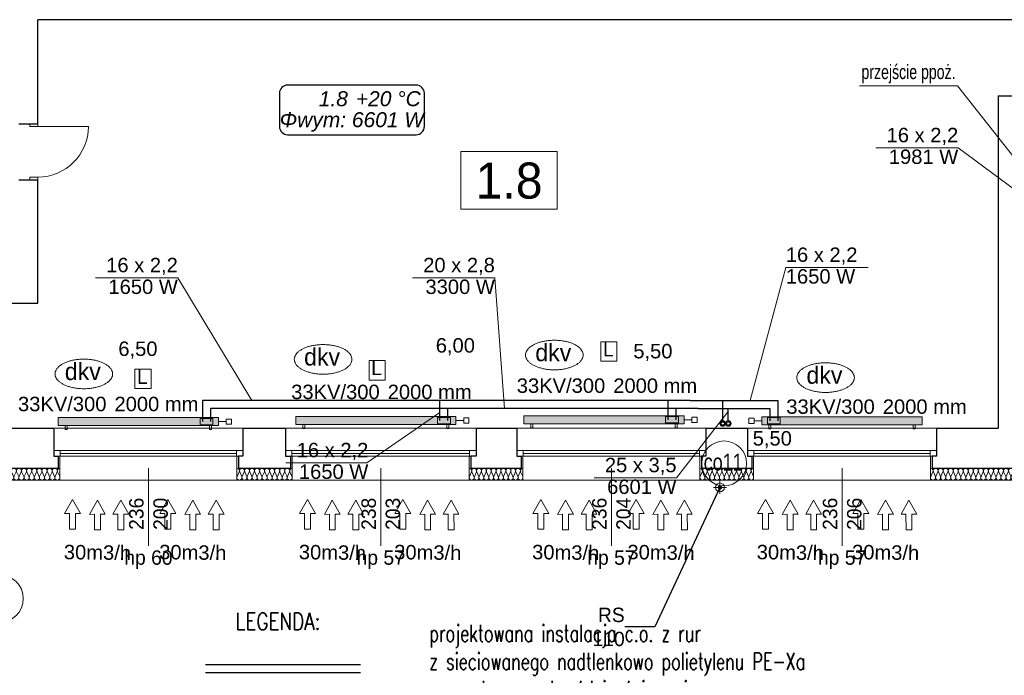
# Model space of a CAD drawing. Header units: millimetres. Extents: x -17429 to 155243, y -2908 to 188569.
# Tile 65 of 113: x -6713 to 5579, y 88880 to 97066. Entities that reach past the tile are written whole.
import ezdxf
from ezdxf.lldxf.tags import DXFTag

# ---------------------------------------------------------------- set-up
doc = ezdxf.new("R2010")
doc.units = ezdxf.units.MM
doc.header["$MEASUREMENT"] = 0
doc.linetypes.add('PHANTOM', pattern=[2.5, 1.25, -0.25, 0.25, -0.25, 0.25, -0.25])
doc.layers.get('0').update_dxf_attribs({"lineweight": 5})
for name, color, linetype in [('#op-co', 3, 'Continuous'), ('#opisy', 7, 'Continuous'), ('#podkład', 252, 'Continuous'), ('Arch ocieplenie', 252, 'Continuous'), ('Arch opisy', 252, 'Continuous'), ('IS_Armatura_podłączeniowa_grz._dolnozas.', 255, 'SOLID'), ('IS_Armatura_Therm', 7, 'SOLID'), ('IS_Grafika', 7, 'SOLID'), ('IS_Grzejniki_Plan_rzut', 7, 'SOLID'), ('IS_Opisy_działek_Therm', 7, 'SOLID'), ('IS_Powrót', 5, 'DASH'), ('IS_Text_Armatury_Therm', 7, 'Continuous'), ('IS_Text_Konstrukcji', 7, 'Continuous'), ('IS_Text_Odbiornikow_Therm', 7, 'Continuous'), ('IS_Zasilanie', 1, 'SOLID')]:
    doc.layers.add(name, color=color, linetype=linetype)
for name, color, linetype, lineweight in [('#piony', 7, 'Continuous', 5), ('Arch opisy_Nr_Pióra__1', 252, 'Continuous', 25), ('Arch opisy_Nr_Pióra__21', 252, 'Continuous', 13), ('INWENT ODWODNIENIE_Nr_Pióra__21', 252, 'Continuous', 13), ('INWENT OPISY_Nr_Pióra__21', 252, 'Continuous', 13), ('INWENT. DRZWI_Nr_Pióra__21', 7, 'Continuous', 13), ('INWENT. OKNA_Nr_Pióra__5', 7, 'Continuous', 13), ('INWENT.ŚCIANY_Nr_Pióra__1', 252, 'Continuous', 25), ('INWENT.ŚCIANY_Nr_Pióra__21', 7, 'Continuous', 13)]:
    doc.layers.add(name, color=color, linetype=linetype, lineweight=lineweight)
doc.layers.add('arch izolacje_Nr_Pióra__3', color=7, linetype='Continuous', lineweight=13, true_color=0xff6600)
doc.layers.add('Arch ocieplenie_Nr_Pióra__22', color=7, linetype='Continuous', lineweight=9, true_color=0x7f7f7f)
doc.styles.add('ARIAL', font='arial.ttf', dxfattribs={"width": 0.75})
doc.styles.add('GENERATED_STYLE_2', font='txt')
doc.styles.add('GENERATED_STYLE_3', font='txt')
doc.styles.add('GENERATED_STYLE_4', font='txt')
doc.styles.add('MtXpl_Arial', font='txt', dxfattribs={"height": 0.2})
doc.styles.add('ROMANS', font='romans', dxfattribs={"width": 0.8})
doc.styles.get("Standard").update_dxf_attribs({"font": 'arial.ttf', "bigfont": 'BIGFONT.SHX'})
tags = doc.linetypes.add('DASH', pattern=[15, 10, -5]).pattern_tags.tags
tags[6:7] = [DXFTag(74, 4), DXFTag(75, 0), DXFTag(340, '0'), DXFTag(46, 0.0), DXFTag(50, 0.0), DXFTag(44, 0.0), DXFTag(45, 0.0)]
tags[4:5] = [DXFTag(74, 4), DXFTag(75, 0), DXFTag(340, '0'), DXFTag(46, 0.0), DXFTag(50, 0.0), DXFTag(44, 0.0), DXFTag(45, 0.0)]
tags = doc.linetypes.add('SOLID', pattern=[10, 10, 0]).pattern_tags.tags
tags[6:7] = [DXFTag(74, 4), DXFTag(75, 0), DXFTag(340, '0'), DXFTag(46, 0.0), DXFTag(50, 0.0), DXFTag(44, 0.0), DXFTag(45, 0.0)]
tags[4:5] = [DXFTag(74, 4), DXFTag(75, 0), DXFTag(340, '0'), DXFTag(46, 0.0), DXFTag(50, 0.0), DXFTag(44, 0.0), DXFTag(45, 0.0)]
doc.dimstyles.new('GENERATED_STYLE__6', dxfattribs={"dimtxt": 0.18, "dimasz": 109.44, "dimexe": 0.18, "dimexo": 0.0625, "dimgap": 0.09, "dimtad": 0, "dimtih": 1, "dimtoh": 1, "dimdec": 4, "dimzin": 0, "dimdsep": 46, "dimcen": 0.09, "dimadec": 0, "dimazin": 0, "dimtfac": 1, "dimtdec": 4, "dimtmove": 0, "dimatfit": 3, "dimldrblk": 'ARROWHEAD_11', "dimfxl": 1, "dimtolj": 1, "dimtzin": 0, "dimarcsym": 0})

# ---------------------------------------------------------------- blocks, each defined once
blk = doc.blocks.new('Izolacja cieplna 14_99', base_point=(6039, 91466))
at = {"layer": 'Arch ocieplenie_Nr_Pióra__22', "linetype": 'Continuous'}
for p, q in [((4688, 91421), (4662, 91361)), ((4719, 91361), (4693, 91421)), ((4751, 91421), (4724, 91361)), ((4782, 91361), (4756, 91421)), ((4813, 91421), (4787, 91361)), ((4845, 91361), (4819, 91421)), ((4876, 91421), (4850, 91361)), ((4907, 91361), (4881, 91421)), ((4939, 91421), (4913, 91361)), ((4970, 91361), (4944, 91421)), ((5001, 91421), (4975, 91361)), ((5033, 91361), (5007, 91421)), ((5064, 91421), (5038, 91361)), ((5096, 91361), (5069, 91421)), ((5127, 91421), (5101, 91361)), ((5158, 91361), (5132, 91421)), ((5190, 91421), (5164, 91361)), ((5221, 91361), (5195, 91421)), ((5252, 91421), (5226, 91361)), ((5284, 91361), (5258, 91421)), ((5315, 91421), (5289, 91361)), ((5346, 91361), (5320, 91421)), ((5378, 91421), (5352, 91361)), ((5409, 91361), (5383, 91421)), ((5441, 91421), (5414, 91361)), ((5472, 91361), (5446, 91421)), ((5503, 91421), (5477, 91361)), ((5535, 91361), (5509, 91421)), ((5566, 91421), (5540, 91361)), ((5597, 91361), (5571, 91421)), ((5629, 91421), (5603, 91361)), ((5660, 91361), (5634, 91421)), ((5691, 91421), (5665, 91361)), ((5723, 91361), (5697, 91421)), ((5754, 91421), (5728, 91361)), ((5786, 91361), (5759, 91421)), ((5817, 91421), (5791, 91361)), ((5848, 91361), (5822, 91421)), ((5880, 91421), (5854, 91361)), ((5911, 91361), (5885, 91421)), ((5942, 91421), (5916, 91361)), ((5974, 91361), (5948, 91421)), ((6005, 91421), (5979, 91361)), ((6036, 91361), (6010, 91421))]:
    blk.add_line(p, q, dxfattribs=at)
for centre, start_param, end_param in [((4659, 91434), 1.158004, 3.141593), ((4722, 91434), 1.158004, 5.125183), ((4785, 91434), 1.158004, 5.125183), ((4847, 91434), 1.158004, 5.125183), ((4910, 91434), 1.158004, 5.125183), ((4973, 91434), 1.158004, 5.125183), ((5035, 91434), 1.158004, 5.125183), ((5098, 91434), 1.158004, 5.125183), ((5161, 91434), 1.158004, 5.125183), ((5224, 91434), 1.158004, 5.125183), ((5286, 91434), 1.158004, 5.125183), ((5349, 91434), 1.158004, 5.125183), ((5412, 91434), 1.158004, 5.125183), ((5475, 91434), 1.158004, 5.125183), ((5537, 91434), 1.158004, 5.125183), ((5600, 91434), 1.158004, 5.125183), ((5663, 91434), 1.158004, 5.125183), ((5725, 91434), 1.158004, 5.125183), ((5788, 91434), 1.158004, 5.125183), ((5851, 91434), 1.158004, 5.125183), ((5914, 91434), 1.158004, 5.125183), ((5976, 91434), 1.158004, 5.125183), ((6039, 91434), 3.141593, 5.125182), ((4690, 91348), 4.299595, 8.266775), ((4753, 91348), 4.299595, 8.266775), ((4816, 91348), 4.299595, 8.266775), ((4879, 91348), 4.299595, 8.266775), ((4941, 91348), 4.299595, 8.266775), ((5004, 91348), 4.299595, 8.266775), ((5067, 91348), 4.299595, 8.266775), ((5130, 91348), 4.299595, 8.266775), ((5192, 91348), 4.299595, 8.266775), ((5255, 91348), 4.299595, 8.266775), ((5318, 91348), 4.299595, 8.266775), ((5380, 91348), 4.299595, 8.266775), ((5443, 91348), 4.299595, 8.266775), ((5506, 91348), 4.299595, 8.266775), ((5569, 91348), 4.299595, 8.266775), ((5631, 91348), 4.299595, 8.266775), ((5694, 91348), 4.299595, 8.266775), ((5757, 91348), 4.299595, 8.266775), ((5820, 91348), 4.299595, 8.266775), ((5882, 91348), 4.299595, 8.266775), ((5945, 91348), 4.299595, 8.266775), ((6008, 91348), 4.299595, 8.266775)]:
    blk.add_ellipse(centre, major_axis=(0, -31.9), ratio=0.983133, start_param=start_param, end_param=end_param, dxfattribs=at)
blk = doc.blocks.new('Izolacja cieplna 14_108', base_point=(2449, 91466))
at = {"layer": 'Arch ocieplenie_Nr_Pióra__22', "linetype": 'Continuous'}
for p, q in [((1807, 91421), (1782, 91361)), ((1837, 91361), (1812, 91421)), ((1868, 91421), (1843, 91361)), ((1898, 91361), (1873, 91421)), ((1929, 91421), (1903, 91361)), ((1959, 91361), (1934, 91421)), ((1990, 91421), (1964, 91361)), ((2020, 91361), (1995, 91421)), ((2051, 91421), (2025, 91361)), ((2081, 91361), (2056, 91421)), ((2112, 91421), (2086, 91361)), ((2142, 91361), (2117, 91421)), ((2172, 91421), (2147, 91361)), ((2203, 91361), (2178, 91421)), ((2233, 91421), (2208, 91361)), ((2264, 91361), (2238, 91421)), ((2294, 91421), (2269, 91361)), ((2325, 91361), (2299, 91421)), ((2355, 91421), (2330, 91361)), ((2386, 91361), (2360, 91421)), ((2416, 91421), (2391, 91361)), ((2447, 91361), (2421, 91421))]:
    blk.add_line(p, q, dxfattribs=at)
for centre, start_param, end_param in [((1779, 91434), 1.158004, 3.141593), ((1840, 91434), 1.158004, 5.125183), ((1901, 91434), 1.158004, 5.125183), ((1962, 91434), 1.158004, 5.125183), ((2023, 91434), 1.158004, 5.125183), ((2084, 91434), 1.158004, 5.125183), ((2145, 91434), 1.158004, 5.125183), ((2205, 91434), 1.158004, 5.125183), ((2266, 91434), 1.158004, 5.125183), ((2327, 91434), 1.158004, 5.125183), ((2388, 91434), 1.158004, 5.125183), ((2449, 91434), 3.141593, 5.125182), ((1810, 91348), 4.299595, 8.266775), ((1870, 91348), 4.299595, 8.266775), ((1931, 91348), 4.299595, 8.266775), ((1992, 91348), 4.299595, 8.266775), ((2053, 91348), 4.299595, 8.266775), ((2114, 91348), 4.299595, 8.266775), ((2175, 91348), 4.299595, 8.266775), ((2236, 91348), 4.299595, 8.266775), ((2297, 91348), 4.299595, 8.266775), ((2358, 91348), 4.299595, 8.266775), ((2419, 91348), 4.299595, 8.266775)]:
    blk.add_ellipse(centre, major_axis=(0, -31.9), ratio=0.954637, start_param=start_param, end_param=end_param, dxfattribs=at)
blk = doc.blocks.new('Izolacja cieplna 14_109', base_point=(-431, 91466))
at = {"layer": 'Arch ocieplenie_Nr_Pióra__22', "linetype": 'Continuous'}
for p, q in [((-1073, 91421), (-1098, 91361)), ((-1043, 91361), (-1068, 91421)), ((-1012, 91421), (-1037, 91361)), ((-982, 91361), (-1007, 91421)), ((-951, 91421), (-977, 91361)), ((-921, 91361), (-946, 91421)), ((-890, 91421), (-916, 91361)), ((-860, 91361), (-885, 91421)), ((-829, 91421), (-855, 91361)), ((-799, 91361), (-824, 91421)), ((-768, 91421), (-794, 91361)), ((-738, 91361), (-763, 91421)), ((-708, 91421), (-733, 91361)), ((-677, 91361), (-702, 91421)), ((-647, 91421), (-672, 91361)), ((-616, 91361), (-642, 91421)), ((-586, 91421), (-611, 91361)), ((-555, 91361), (-581, 91421)), ((-525, 91421), (-550, 91361)), ((-494, 91361), (-520, 91421)), ((-464, 91421), (-489, 91361)), ((-433, 91361), (-459, 91421))]:
    blk.add_line(p, q, dxfattribs=at)
for centre, start_param, end_param in [((-1101, 91434), 1.158004, 3.141593), ((-1040, 91434), 1.158004, 5.125183), ((-979, 91434), 1.158004, 5.125183), ((-918, 91434), 1.158004, 5.125183), ((-857, 91434), 1.158004, 5.125183), ((-796, 91434), 1.158004, 5.125183), ((-735, 91434), 1.158004, 5.125183), ((-675, 91434), 1.158004, 5.125183), ((-614, 91434), 1.158004, 5.125183), ((-553, 91434), 1.158004, 5.125183), ((-492, 91434), 1.158004, 5.125183), ((-431, 91434), 3.141593, 5.125182), ((-1070, 91348), 4.299595, 8.266775), ((-1010, 91348), 4.299595, 8.266775), ((-949, 91348), 4.299595, 8.266775), ((-888, 91348), 4.299595, 8.266775), ((-827, 91348), 4.299595, 8.266775), ((-766, 91348), 4.299595, 8.266775), ((-705, 91348), 4.299595, 8.266775), ((-644, 91348), 4.299595, 8.266775), ((-583, 91348), 4.299595, 8.266775), ((-522, 91348), 4.299595, 8.266775), ((-461, 91348), 4.299595, 8.266775)]:
    blk.add_ellipse(centre, major_axis=(0, -31.9), ratio=0.954637, start_param=start_param, end_param=end_param, dxfattribs=at)
blk = doc.blocks.new('Izolacja cieplna 14_110', base_point=(-3311, 91466))
at = {"layer": 'Arch ocieplenie_Nr_Pióra__22', "linetype": 'Continuous'}
for p, q in [((-3972, 91421), (-3998, 91361)), ((-3941, 91361), (-3967, 91421)), ((-3909, 91421), (-3936, 91361)), ((-3878, 91361), (-3904, 91421)), ((-3847, 91421), (-3873, 91361)), ((-3815, 91361), (-3841, 91421)), ((-3784, 91421), (-3810, 91361)), ((-3753, 91361), (-3779, 91421)), ((-3721, 91421), (-3747, 91361)), ((-3690, 91361), (-3716, 91421)), ((-3659, 91421), (-3685, 91361)), ((-3627, 91361), (-3653, 91421)), ((-3596, 91421), (-3622, 91361)), ((-3564, 91361), (-3591, 91421)), ((-3533, 91421), (-3559, 91361)), ((-3502, 91361), (-3528, 91421)), ((-3470, 91421), (-3496, 91361)), ((-3439, 91361), (-3465, 91421)), ((-3408, 91421), (-3434, 91361)), ((-3376, 91361), (-3402, 91421)), ((-3345, 91421), (-3371, 91361)), ((-3314, 91361), (-3340, 91421))]:
    blk.add_line(p, q, dxfattribs=at)
for centre, start_param, end_param in [((-4001, 91434), 1.158004, 3.141593), ((-3938, 91434), 1.158004, 5.125183), ((-3875, 91434), 1.158004, 5.125183), ((-3813, 91434), 1.158004, 5.125183), ((-3750, 91434), 1.158004, 5.125183), ((-3687, 91434), 1.158004, 5.125183), ((-3625, 91434), 1.158004, 5.125183), ((-3562, 91434), 1.158004, 5.125183), ((-3499, 91434), 1.158004, 5.125183), ((-3436, 91434), 1.158004, 5.125183), ((-3374, 91434), 1.158004, 5.125183), ((-3311, 91434), 3.141593, 5.125182), ((-3970, 91348), 4.299595, 8.266775), ((-3907, 91348), 4.299595, 8.266775), ((-3844, 91348), 4.299595, 8.266775), ((-3781, 91348), 4.299595, 8.266775), ((-3719, 91348), 4.299595, 8.266775), ((-3656, 91348), 4.299595, 8.266775), ((-3593, 91348), 4.299595, 8.266775), ((-3530, 91348), 4.299595, 8.266775), ((-3468, 91348), 4.299595, 8.266775), ((-3405, 91348), 4.299595, 8.266775), ((-3342, 91348), 4.299595, 8.266775)]:
    blk.add_ellipse(centre, major_axis=(0, -31.9), ratio=0.983133, start_param=start_param, end_param=end_param, dxfattribs=at)
blk = doc.blocks.new('Izolacja cieplna 14_111', base_point=(-6211, 91466))
at = {"layer": 'Arch ocieplenie_Nr_Pióra__22', "linetype": 'Continuous'}
for p, q in [((-8232, 91421), (-8258, 91361)), ((-8200, 91361), (-8226, 91421)), ((-8168, 91421), (-8194, 91361)), ((-8135, 91361), (-8162, 91421)), ((-8103, 91421), (-8130, 91361)), ((-8071, 91361), (-8098, 91421)), ((-8039, 91421), (-8066, 91361)), ((-8007, 91361), (-8034, 91421)), ((-7975, 91421), (-8002, 91361)), ((-7943, 91361), (-7970, 91421)), ((-7911, 91421), (-7938, 91361)), ((-7879, 91361), (-7906, 91421)), ((-7847, 91421), (-7874, 91361)), ((-7815, 91361), (-7842, 91421)), ((-7783, 91421), (-7810, 91361)), ((-7751, 91361), (-7778, 91421)), ((-7719, 91421), (-7746, 91361)), ((-7687, 91361), (-7714, 91421)), ((-7655, 91421), (-7682, 91361)), ((-7623, 91361), (-7650, 91421)), ((-7591, 91421), (-7618, 91361)), ((-7559, 91361), (-7586, 91421)), ((-7527, 91421), (-7554, 91361)), ((-7495, 91361), (-7522, 91421)), ((-7463, 91421), (-7489, 91361)), ((-7431, 91361), (-7457, 91421)), ((-7399, 91421), (-7425, 91361)), ((-7367, 91361), (-7393, 91421)), ((-7335, 91421), (-7361, 91361)), ((-7303, 91361), (-7329, 91421)), ((-7271, 91421), (-7297, 91361)), ((-7239, 91361), (-7265, 91421)), ((-7207, 91421), (-7233, 91361)), ((-7175, 91361), (-7201, 91421)), ((-7143, 91421), (-7169, 91361)), ((-7110, 91361), (-7137, 91421)), ((-7078, 91421), (-7105, 91361)), ((-7046, 91361), (-7073, 91421)), ((-7014, 91421), (-7041, 91361)), ((-6982, 91361), (-7009, 91421)), ((-6950, 91421), (-6977, 91361)), ((-6918, 91361), (-6945, 91421)), ((-6886, 91421), (-6913, 91361)), ((-6854, 91361), (-6881, 91421)), ((-6822, 91421), (-6849, 91361)), ((-6790, 91361), (-6817, 91421)), ((-6758, 91421), (-6785, 91361)), ((-6726, 91361), (-6753, 91421)), ((-6694, 91421), (-6721, 91361)), ((-6662, 91361), (-6689, 91421)), ((-6630, 91421), (-6657, 91361)), ((-6598, 91361), (-6625, 91421)), ((-6566, 91421), (-6593, 91361)), ((-6534, 91361), (-6561, 91421)), ((-6502, 91421), (-6529, 91361)), ((-6470, 91361), (-6497, 91421)), ((-6438, 91421), (-6464, 91361)), ((-6406, 91361), (-6432, 91421)), ((-6374, 91421), (-6400, 91361)), ((-6342, 91361), (-6368, 91421)), ((-6310, 91421), (-6336, 91361)), ((-6278, 91361), (-6304, 91421)), ((-6246, 91421), (-6272, 91361)), ((-6214, 91361), (-6240, 91421))]:
    blk.add_line(p, q, dxfattribs=at)
for centre, start_param, end_param in [((-8261, 91434), 2.7288, 4.712389), ((-8197, 91434), 2.7288, 6.695979), ((-8133, 91434), 2.7288, 6.695979), ((-8069, 91434), 2.7288, 6.695979), ((-8005, 91434), 2.7288, 6.695979), ((-7941, 91434), 2.7288, 6.695979), ((-7877, 91434), 2.7288, 6.695979), ((-7812, 91434), 2.7288, 6.695979), ((-7748, 91434), 2.7288, 6.695979), ((-7684, 91434), 2.7288, 6.695979), ((-7620, 91434), 2.7288, 6.695979), ((-7556, 91434), 2.7288, 6.695979), ((-7492, 91434), 2.7288, 6.695979), ((-7428, 91434), 2.7288, 6.695979), ((-7364, 91434), 2.7288, 6.695979), ((-7300, 91434), 2.7288, 6.695979), ((-7236, 91434), 2.7288, 6.695979), ((-7172, 91434), 2.7288, 6.695979), ((-7108, 91434), 2.7288, 6.695979), ((-7044, 91434), 2.7288, 6.695979), ((-6980, 91434), 2.7288, 6.695979), ((-6916, 91434), 2.7288, 6.695979), ((-6852, 91434), 2.7288, 6.695979), ((-6787, 91434), 2.7288, 6.695979), ((-6723, 91434), 2.7288, 6.695979), ((-6659, 91434), 2.7288, 6.695979), ((-6595, 91434), 2.7288, 6.695979), ((-6531, 91434), 2.7288, 6.695979), ((-6467, 91434), 2.7288, 6.695979), ((-6403, 91434), 2.7288, 6.695979), ((-6339, 91434), 2.7288, 6.695979), ((-6275, 91434), 2.7288, 6.695979), ((-6211, 91434), 4.712389, 6.695979), ((-8229, 91348), 5.870392, 9.837571), ((-8165, 91348), 5.870392, 9.837571), ((-8101, 91348), 5.870392, 9.837571), ((-8037, 91348), 5.870392, 9.837571), ((-7973, 91348), 5.870392, 9.837571), ((-7909, 91348), 5.870392, 9.837571), ((-7845, 91348), 5.870392, 9.837571), ((-7780, 91348), 5.870392, 9.837571), ((-7716, 91348), 5.870392, 9.837571), ((-7652, 91348), 5.870392, 9.837571), ((-7588, 91348), 5.870392, 9.837571), ((-7524, 91348), 5.870392, 9.837571), ((-7460, 91348), 5.870392, 9.837571), ((-7396, 91348), 5.870392, 9.837571), ((-7332, 91348), 5.870392, 9.837571), ((-7268, 91348), 5.870392, 9.837571), ((-7204, 91348), 5.870392, 9.837571), ((-7140, 91348), 5.870392, 9.837571), ((-7076, 91348), 5.870392, 9.837571), ((-7012, 91348), 5.870392, 9.837571), ((-6948, 91348), 5.870392, 9.837571), ((-6884, 91348), 5.870392, 9.837571), ((-6820, 91348), 5.870392, 9.837571), ((-6755, 91348), 5.870392, 9.837571), ((-6691, 91348), 5.870392, 9.837571), ((-6627, 91348), 5.870392, 9.837571), ((-6563, 91348), 5.870392, 9.837571), ((-6499, 91348), 5.870392, 9.837571), ((-6435, 91348), 5.870392, 9.837571), ((-6371, 91348), 5.870392, 9.837571), ((-6307, 91348), 5.870392, 9.837571), ((-6243, 91348), 5.870392, 9.837571)]:
    blk.add_ellipse(centre, major_axis=(-32, 0), ratio=0.995956, start_param=start_param, end_param=end_param, dxfattribs=at)
blk = doc.blocks.new('Linia_104', base_point=(-6969, 91316))
at = {"layer": 'Arch opisy_Nr_Pióra__21', "linetype": 'Continuous'}
blk.add_line((-6969, 91316), (-6969, 90137), dxfattribs=at)
blk.add_circle((-6969, 89837), 300, dxfattribs=at)
blk = doc.blocks.new('ARROWHEAD_11')
at = {"color": 0, "linetype": 'Continuous', "lineweight": 0}
blk.add_line((0, 0), (-1, 0), dxfattribs=at)
at = {"color": 0, "linetype": 'Continuous', "lineweight": 0, "const_width": 0.25, "flags": 128}
blk.add_lwpolyline([(-0.125, 0, 1), (0.125, 0, 1)], format="xyb", close=True, dxfattribs=at)
blk = doc.blocks.new('E210168')
at = {"color": 7, "lineweight": 13}
for p, q in [((19.4, 19.8), (19.4, 13.6)), ((19.4, 19.8), (37, 9.9)), ((19.4, 0), (37, 9.9)), ((19.4, 6.2), (19.4, 0))]:
    blk.add_line(p, q, dxfattribs=at)
blk.add_lwpolyline([(19.4, 13.6), (0, 13.6), (0, 6.2), (19.4, 6.2)], dxfattribs=at)
blk = doc.blocks.new('parter')
at = {"layer": 'arch izolacje_Nr_Pióra__3', "color": 252, "linetype": 'Continuous'}
for p, q in [((-6211, 91616), (-6211, 91316)), ((-4001, 91316), (-4001, 91616)), ((-3311, 91616), (-3311, 91316)), ((-1101, 91316), (-1101, 91616)), ((-431, 91616), (-431, 91316)), ((1779, 91316), (1779, 91616)), ((2449, 91616), (2449, 91316)), ((4659, 91316), (4659, 91616)), ((32134, 91316), (-11061, 91316)), ((-6211, 91316), (-8261, 91316)), ((-3311, 91316), (-4001, 91316)), ((-431, 91316), (-1101, 91316)), ((2449, 91316), (1779, 91316)), ((6039, 91316), (4659, 91316))]:
    blk.add_line(p, q, dxfattribs=at)
at = {"layer": 'Arch opisy_Nr_Pióra__21', "color": 252, "linetype": 'Continuous'}
for p, q in [((-4, 95419), (-1204, 95419)), ((-1204, 95419), (-1204, 94699)), ((-4, 94699), (-4, 95419)), ((-1204, 94699), (-4, 94699))]:
    blk.add_line(p, q, dxfattribs=at)
at = {"layer": 'INWENT ODWODNIENIE_Nr_Pióra__21', "color": 252, "linetype": 'Continuous'}
for p, q in [((1949, 91226), (2109, 91226)), ((2029, 91146), (2029, 91306))]:
    blk.add_line(p, q, dxfattribs=at)
blk.add_circle((2029, 91226), 55, dxfattribs=at)
at = {"layer": 'INWENT OPISY_Nr_Pióra__21', "color": 252, "linetype": 'Continuous'}
for p, q in [((-5106, 91466), (-5106, 90496)), ((-2206, 91466), (-2206, 90496)), ((674, 91466), (674, 90496)), ((3554, 91466), (3554, 90496))]:
    blk.add_line(p, q, dxfattribs=at)
at = {"layer": 'INWENT. DRZWI_Nr_Pióra__21', "color": 252, "linetype": 'Continuous'}
for p, q in [((-6586, 95731), (-6586, 95766)), ((-6486, 95731), (-6486, 95766)), ((-6486, 95731), (-6586, 95731)), ((-6486, 95731), (-5856, 95731)), ((-6486, 95101), (-6586, 95101)), ((-6586, 95101), (-6586, 95066)), ((-6486, 95101), (-6486, 95066))]:
    blk.add_line(p, q, dxfattribs=at)
blk.add_arc((-6486, 95731), 630, 270, 0, dxfattribs=at)
at = {"layer": 'INWENT. OKNA_Nr_Pióra__5', "color": 252, "linetype": 'Continuous'}
for p, q in [((-3926, 91686), (-6286, 91686)), ((-6286, 91616), (-6286, 91686)), ((-6286, 91616), (-3926, 91616)), ((-6206, 91616), (-6206, 91686)), ((-6206, 91651), (-4006, 91651)), ((-4006, 91616), (-4006, 91686)), ((-3926, 91616), (-3926, 91686)), ((-1016, 91686), (-3396, 91686)), ((-3396, 91616), (-3396, 91686)), ((-3396, 91616), (-1016, 91616)), ((-3316, 91616), (-3316, 91686)), ((-3316, 91651), (-1096, 91651)), ((-1096, 91616), (-1096, 91686)), ((-1016, 91616), (-1016, 91686)), ((1854, 91686), (-506, 91686)), ((-506, 91616), (-506, 91686)), ((-506, 91616), (1854, 91616)), ((-426, 91616), (-426, 91686)), ((-426, 91651), (1774, 91651)), ((1774, 91616), (1774, 91686)), ((1854, 91616), (1854, 91686)), ((4734, 91686), (2374, 91686)), ((2374, 91616), (2374, 91686)), ((2374, 91616), (4734, 91616)), ((2454, 91616), (2454, 91686)), ((2454, 91651), (4654, 91651)), ((4654, 91616), (4654, 91686)), ((4734, 91616), (4734, 91686))]:
    blk.add_line(p, q, dxfattribs=at)
at = {"layer": 'INWENT.ŚCIANY_Nr_Pióra__1', "color": 252, "linetype": 'Continuous'}
for p, q in [((5754, 97066), (-6486, 97066)), ((-6486, 95766), (-6486, 97066)), ((5504, 96116), (5504, 91966)), ((5504, 96116), (5754, 96116)), ((-6726, 95766), (-6486, 95766)), ((-6726, 95066), (-6486, 95066)), ((-6486, 93526), (-6486, 95066)), ((-10411, 93526), (-6486, 93526)), ((-8186, 91966), (-6286, 91966)), ((-6286, 91966), (-6286, 91616)), ((-3926, 91966), (-3396, 91966)), ((-3926, 91966), (-3926, 91616)), ((-3396, 91966), (-3396, 91616)), ((-1016, 91966), (-506, 91966)), ((-1016, 91966), (-1016, 91616)), ((-506, 91966), (-506, 91616)), ((1854, 91966), (2374, 91966)), ((1854, 91966), (1854, 91616)), ((2374, 91966), (2374, 91616)), ((4734, 91966), (5504, 91966)), ((4734, 91966), (4734, 91616)), ((-6286, 91616), (-6231, 91616)), ((-6231, 91616), (-6231, 91466)), ((-3926, 91616), (-3981, 91616)), ((-3981, 91616), (-3981, 91466)), ((-3396, 91616), (-3331, 91616)), ((-3331, 91616), (-3331, 91466)), ((-1016, 91616), (-1081, 91616)), ((-1081, 91616), (-1081, 91466)), ((-506, 91616), (-451, 91616)), ((-451, 91616), (-451, 91466)), ((1854, 91616), (1799, 91616)), ((1799, 91616), (1799, 91466)), ((2374, 91616), (2429, 91616)), ((2429, 91616), (2429, 91466)), ((4734, 91616), (4679, 91616)), ((4679, 91616), (4679, 91466)), ((-8241, 91466), (-6231, 91466)), ((-3981, 91466), (-3331, 91466)), ((-1081, 91466), (-451, 91466)), ((1799, 91466), (2429, 91466)), ((4679, 91466), (6019, 91466))]:
    blk.add_line(p, q, dxfattribs=at)
at = {"layer": 'INWENT.ŚCIANY_Nr_Pióra__21', "color": 252, "linetype": 'Continuous'}
for p, q in [((-6286, 91966), (-3926, 91966)), ((-3396, 91966), (-1016, 91966)), ((-506, 91966), (1854, 91966)), ((2374, 91966), (4734, 91966))]:
    blk.add_line(p, q, dxfattribs=at)
at = {"layer": 'Arch ocieplenie', "color": 252, "linetype": 'Continuous', "lineweight": 9}
for name, p in [('Izolacja cieplna 14_111', (-6211, 91466)), ('Izolacja cieplna 14_110', (-3311, 91466)), ('Izolacja cieplna 14_109', (-431, 91466)), ('Izolacja cieplna 14_108', (2449, 91466)), ('Izolacja cieplna 14_99', (6039, 91466))]:
    blk.add_blockref(name, p, dxfattribs=at)
at = {"layer": 'Arch opisy', "color": 252, "linetype": 'Continuous'}
blk.add_blockref('Linia_104', (-6969, 91316), dxfattribs=at)
at = {"layer": 'Arch opisy_Nr_Pióra__1', "color": 252, "linetype": 'Continuous', "insert": (-604, 94826), "char_height": 450, "attachment_point": 8, "style": 'GENERATED_STYLE_3'}
blk.add_mtext('{1.8}', dxfattribs=at)
at = {"layer": 'INWENT OPISY_Nr_Pióra__21', "color": 252, "linetype": 'Continuous', "char_height": 180, "width": 1346.33, "attachment_point": 2, "rotation": 90, "style": 'GENERATED_STYLE_2'}
for s, insert, line_spacing_factor in [('{236\\P200}', (-5347, 90896), 1.007146), ('{238\\P203}', (-2447, 90896), 1.007146), ('{236\\P204}', (433, 90896), 1.007146), ('{236\\P206}', (3313, 90896), 1.007581)]:
    blk.add_mtext(s, dxfattribs=dict(at, insert=insert, line_spacing_factor=line_spacing_factor))
at = {"layer": 'INWENT OPISY_Nr_Pióra__21', "color": 252, "linetype": 'Continuous', "char_height": 180, "attachment_point": 2, "style": 'GENERATED_STYLE_2'}
for s, insert in [('{hp 60}', (-5106, 90440)), ('{hp 57}', (-2206, 90440)), ('{hp 57}', (674, 90440)), ('{hp 57}', (3554, 90440))]:
    blk.add_mtext(s, dxfattribs=dict(at, insert=insert))
at = {"layer": 'INWENT OPISY_Nr_Pióra__21', "color": 252, "linetype": 'Continuous', "insert": (840, 89483), "char_height": 180, "width": 692.89, "attachment_point": 6, "style": 'GENERATED_STYLE_4'}
blk.add_mtext('{RS 110}', dxfattribs=at)
at = {"layer": 'INWENT OPISY_Nr_Pióra__21', "color": 252, "linetype": 'Continuous', "annotation_type": 0, "has_hookline": 1, "hookline_direction": 1, "text_width": 394}
blk.add_leader([(2029, 91226), (1215, 89483), (840, 89483)], dimstyle='GENERATED_STYLE__6', dxfattribs=at)

msp = doc.modelspace()

# ---------------------------------------------------------------- linework, layer by layer
at = {"layer": '#piony', "color": 7}
msp.add_circle((2081, 91526), 280, dxfattribs=at)
at = {"layer": 'IS_Armatura_podłączeniowa_grz._dolnozas.', "color": 7, "lineweight": 0, "ltscale": 10}
for p, q in [((-4302, 92088), (-4462, 92088)), ((-4462, 92088), (-4462, 92008)), ((-4302, 92008), (-4302, 92088)), ((-1337, 92100), (-1497, 92100)), ((-1497, 92100), (-1497, 92020)), ((-1337, 92020), (-1337, 92100)), ((1511, 92111), (1351, 92111)), ((1351, 92111), (1351, 92031)), ((1511, 92031), (1511, 92111)), ((2782, 92098), (2622, 92098)), ((2622, 92098), (2622, 92018)), ((2782, 92018), (2782, 92098)), ((-4462, 92008), (-4302, 92008)), ((-1497, 92020), (-1337, 92020)), ((1351, 92031), (1511, 92031)), ((2622, 92018), (2782, 92018))]:
    msp.add_line(p, q, dxfattribs=at)
at = {"layer": 'IS_Armatura_Therm', "color": 7, "lineweight": 0, "ltscale": 10}
for p, q in [((-4070, 92080), (-4135, 92080)), ((-4135, 92080), (-4135, 92015)), ((-4070, 92015), (-4070, 92080)), ((-1105, 92093), (-1170, 92093)), ((-1170, 92093), (-1170, 92028)), ((-1105, 92028), (-1105, 92093)), ((1581, 92071), (1679, 92071)), ((1744, 92103), (1679, 92103)), ((1679, 92103), (1679, 92038)), ((1744, 92038), (1744, 92103)), ((2455, 92090), (2390, 92090)), ((2390, 92090), (2390, 92025)), ((2455, 92025), (2455, 92090)), ((-4232, 92048), (-4135, 92048)), ((-4135, 92015), (-4070, 92015)), ((-1267, 92060), (-1170, 92060)), ((-1170, 92028), (-1105, 92028)), ((1679, 92038), (1744, 92038)), ((2390, 92025), (2455, 92025)), ((2552, 92058), (2455, 92058))]:
    msp.add_line(p, q, dxfattribs=at)
at = {"layer": 'IS_Grafika', "color": 7, "lineweight": 5, "ltscale": 10}
for p, q in [((742, 93045), (542, 93045)), ((542, 93045), (542, 92801)), ((742, 92801), (742, 93045)), ((-2150, 92812), (-2350, 92812)), ((-2350, 92812), (-2350, 92567)), ((-2150, 92567), (-2150, 92812)), ((-5074, 92703), (-5274, 92703)), ((-5274, 92703), (-5274, 92459)), ((-5074, 92459), (-5074, 92703)), ((542, 92801), (742, 92801)), ((-2350, 92567), (-2150, 92567)), ((-5274, 92459), (-5074, 92459))]:
    msp.add_line(p, q, dxfattribs=at)
for points, knots in [([(-38, 93063), (-56, 93063), (-91, 93062), (-141, 93056), (-189, 93047), (-233, 93035), (-273, 93019), (-309, 93001), (-340, 92981), (-365, 92958), (-383, 92933), (-395, 92906), (-398, 92888), (-398, 92879)], [0, 0, 0, 0, 53.206774, 104.286131, 152.960622, 198.951577, 242.000697, 281.900205, 318.538128, 351.968842, 382.520946, 410.942343, 438.528187, 438.528187, 438.528187, 438.528187]), ([(322, 92879), (322, 92888), (319, 92906), (307, 92933), (288, 92958), (263, 92981), (233, 93001), (197, 93019), (157, 93035), (113, 93047), (65, 93056), (14, 93062), (-20, 93063), (-38, 93063)], [0, 0, 0, 0, 27.585844, 56.00724, 86.559344, 119.990058, 156.627982, 196.52749, 239.576609, 285.567565, 334.242055, 385.321413, 438.528187, 438.528187, 438.528187, 438.528187]), ([(-2925, 93009), (-2943, 93009), (-2978, 93008), (-3028, 93002), (-3076, 92993), (-3120, 92981), (-3161, 92965), (-3196, 92947), (-3227, 92927), (-3252, 92904), (-3270, 92879), (-3282, 92853), (-3285, 92834), (-3285, 92825)], [0, 0, 0, 0, 53.206774, 104.286131, 152.960622, 198.951577, 242.000697, 281.900205, 318.538128, 351.968842, 382.520946, 410.942343, 438.528187, 438.528187, 438.528187, 438.528187]), ([(-2565, 92825), (-2565, 92834), (-2568, 92853), (-2580, 92879), (-2599, 92904), (-2624, 92927), (-2654, 92947), (-2690, 92965), (-2730, 92981), (-2774, 92993), (-2822, 93002), (-2873, 93008), (-2907, 93009), (-2925, 93009)], [0, 0, 0, 0, 27.585844, 56.00724, 86.559344, 119.990058, 156.627982, 196.52749, 239.576609, 285.567565, 334.242055, 385.321413, 438.528187, 438.528187, 438.528187, 438.528187]), ([(-5912, 92828), (-5930, 92828), (-5965, 92826), (-6016, 92821), (-6063, 92811), (-6108, 92799), (-6148, 92783), (-6183, 92765), (-6214, 92745), (-6239, 92722), (-6258, 92697), (-6270, 92671), (-6272, 92652), (-6272, 92643)], [0, 0, 0, 0, 53.206774, 104.286131, 152.960622, 198.951577, 242.000697, 281.900205, 318.538128, 351.968842, 382.520946, 410.942343, 438.528187, 438.528187, 438.528187, 438.528187]), ([(-5553, 92643), (-5553, 92652), (-5555, 92671), (-5567, 92697), (-5586, 92722), (-5611, 92745), (-5642, 92765), (-5677, 92783), (-5717, 92799), (-5762, 92811), (-5809, 92821), (-5860, 92826), (-5895, 92828), (-5912, 92828)], [0, 0, 0, 0, 27.585844, 56.00724, 86.559344, 119.990058, 156.627982, 196.52749, 239.576609, 285.567565, 334.242055, 385.321413, 438.528187, 438.528187, 438.528187, 438.528187]), ([(-3285, 92825), (-3285, 92815), (-3282, 92797), (-3270, 92770), (-3252, 92745), (-3227, 92723), (-3196, 92702), (-3161, 92684), (-3120, 92669), (-3076, 92656), (-3028, 92647), (-2978, 92641), (-2943, 92640), (-2925, 92640)], [0, 0, 0, 0, 27.585844, 56.00724, 86.559344, 119.990058, 156.627982, 196.52749, 239.576609, 285.567565, 334.242055, 385.321413, 438.528187, 438.528187, 438.528187, 438.528187]), ([(-2925, 92640), (-2907, 92640), (-2873, 92641), (-2822, 92647), (-2774, 92656), (-2730, 92669), (-2690, 92684), (-2654, 92702), (-2624, 92723), (-2599, 92745), (-2580, 92770), (-2568, 92797), (-2565, 92815), (-2565, 92825)], [0, 0, 0, 0, 53.206774, 104.286131, 152.960622, 198.951577, 242.000697, 281.900205, 318.538128, 351.968842, 382.520946, 410.942343, 438.528187, 438.528187, 438.528187, 438.528187]), ([(-398, 92879), (-398, 92869), (-395, 92851), (-383, 92824), (-365, 92799), (-340, 92777), (-309, 92756), (-273, 92738), (-233, 92723), (-189, 92710), (-141, 92701), (-91, 92695), (-56, 92694), (-38, 92694)], [0, 0, 0, 0, 27.585844, 56.00724, 86.559344, 119.990058, 156.627982, 196.52749, 239.576609, 285.567565, 334.242055, 385.321413, 438.528187, 438.528187, 438.528187, 438.528187]), ([(-38, 92694), (-20, 92694), (14, 92695), (65, 92701), (113, 92710), (157, 92723), (197, 92738), (233, 92756), (263, 92777), (288, 92799), (307, 92824), (319, 92851), (322, 92869), (322, 92879)], [0, 0, 0, 0, 53.206774, 104.286131, 152.960622, 198.951577, 242.000697, 281.900205, 318.538128, 351.968842, 382.520946, 410.942343, 438.528187, 438.528187, 438.528187, 438.528187]), ([(3347, 92782), (3330, 92782), (3295, 92780), (3244, 92775), (3196, 92765), (3152, 92753), (3112, 92737), (3076, 92719), (3046, 92699), (3021, 92676), (3002, 92651), (2990, 92625), (2988, 92606), (2988, 92597)], [0, 0, 0, 0, 53.206774, 104.286131, 152.960622, 198.951577, 242.000697, 281.900205, 318.538128, 351.968842, 382.520946, 410.942343, 438.528187, 438.528187, 438.528187, 438.528187]), ([(3707, 92597), (3707, 92606), (3704, 92625), (3692, 92651), (3674, 92676), (3649, 92699), (3618, 92719), (3583, 92737), (3542, 92753), (3498, 92765), (3451, 92775), (3400, 92780), (3365, 92782), (3347, 92782)], [0, 0, 0, 0, 27.585844, 56.00724, 86.559344, 119.990058, 156.627982, 196.52749, 239.576609, 285.567565, 334.242055, 385.321413, 438.528187, 438.528187, 438.528187, 438.528187]), ([(-6272, 92643), (-6272, 92634), (-6270, 92615), (-6258, 92588), (-6239, 92563), (-6214, 92541), (-6183, 92520), (-6148, 92502), (-6108, 92487), (-6063, 92474), (-6016, 92465), (-5965, 92459), (-5930, 92458), (-5912, 92458)], [0, 0, 0, 0, 27.585844, 56.00724, 86.559344, 119.990058, 156.627982, 196.52749, 239.576609, 285.567565, 334.242055, 385.321413, 438.528187, 438.528187, 438.528187, 438.528187]), ([(-5912, 92458), (-5895, 92458), (-5860, 92459), (-5809, 92465), (-5762, 92474), (-5717, 92487), (-5677, 92502), (-5642, 92520), (-5611, 92541), (-5586, 92563), (-5567, 92588), (-5555, 92615), (-5553, 92634), (-5553, 92643)], [0, 0, 0, 0, 53.206774, 104.286131, 152.960622, 198.951577, 242.000697, 281.900205, 318.538128, 351.968842, 382.520946, 410.942343, 438.528187, 438.528187, 438.528187, 438.528187]), ([(2988, 92597), (2988, 92588), (2990, 92569), (3002, 92542), (3021, 92517), (3046, 92495), (3076, 92474), (3112, 92456), (3152, 92441), (3196, 92428), (3244, 92419), (3295, 92413), (3330, 92412), (3347, 92412)], [0, 0, 0, 0, 27.585844, 56.00724, 86.559344, 119.990058, 156.627982, 196.52749, 239.576609, 285.567565, 334.242055, 385.321413, 438.528187, 438.528187, 438.528187, 438.528187]), ([(3347, 92412), (3365, 92412), (3400, 92413), (3451, 92419), (3498, 92428), (3542, 92441), (3583, 92456), (3618, 92474), (3649, 92495), (3674, 92517), (3692, 92542), (3704, 92569), (3707, 92588), (3707, 92597)], [0, 0, 0, 0, 53.206774, 104.286131, 152.960622, 198.951577, 242.000697, 281.900205, 318.538128, 351.968842, 382.520946, 410.942343, 438.528187, 438.528187, 438.528187, 438.528187])]:
    msp.add_open_spline(points, degree=3, knots=knots, dxfattribs=at)
at = {"layer": 'IS_Grzejniki_Plan_rzut', "color": 252, "lineweight": 0, "ltscale": 10}
for p, q in [((-4232, 92098), (-6232, 92098)), ((-6232, 92098), (-6232, 91998)), ((-4232, 91998), (-4232, 92098)), ((-1267, 92110), (-3267, 92110)), ((-3267, 92110), (-3267, 92010)), ((-1267, 92010), (-1267, 92110)), ((1581, 92121), (-419, 92121)), ((-419, 92121), (-419, 92021)), ((1581, 92021), (1581, 92121)), ((4552, 92108), (2552, 92108)), ((2552, 92108), (2552, 92008)), ((4552, 92008), (4552, 92108)), ((-6232, 91998), (-4232, 91998)), ((-6145, 91998), (-6145, 91948)), ((-6145, 91948), (-6120, 91948)), ((-6120, 91948), (-6120, 91998)), ((-4345, 91948), (-4345, 91998)), ((-4320, 91948), (-4345, 91948)), ((-4320, 91998), (-4320, 91948)), ((-3267, 92010), (-1267, 92010)), ((-3180, 92010), (-3180, 91960)), ((-3180, 91960), (-3155, 91960)), ((-3155, 91960), (-3155, 92010)), ((-1380, 91960), (-1380, 92010)), ((-1355, 91960), (-1380, 91960)), ((-1355, 92010), (-1355, 91960)), ((-419, 92021), (1581, 92021)), ((-331, 92021), (-331, 91971)), ((-331, 91971), (-306, 91971)), ((-306, 91971), (-306, 92021)), ((1469, 91971), (1469, 92021)), ((1494, 91971), (1469, 91971)), ((1494, 92021), (1494, 91971)), ((2552, 92008), (4552, 92008)), ((2640, 92008), (2640, 91958)), ((2640, 91958), (2665, 91958)), ((2665, 91958), (2665, 92008)), ((4440, 91958), (4440, 92008)), ((4465, 91958), (4440, 91958)), ((4465, 92008), (4465, 91958))]:
    msp.add_line(p, q, dxfattribs=at)
at = {"layer": 'IS_Grzejniki_Plan_rzut', "color": 252, "linetype": 'Continuous', "lineweight": 0, "ltscale": 10, "extrusion": (0, 0, -1)}
for points in [[(4232, 91998), (6232, 92098), (6232, 91998)], [(6232, 92098), (4232, 91998), (4232, 92098)], [(1267, 92010), (3267, 92110), (3267, 92010)], [(3267, 92110), (1267, 92010), (1267, 92110)], [(-1581, 92021), (419, 92121), (419, 92021)], [(419, 92121), (-1581, 92021), (-1581, 92121)], [(-4552, 92008), (-2552, 92108), (-2552, 92008)], [(-2552, 92108), (-4552, 92008), (-4552, 92108)]]:
    msp.add_solid(points, dxfattribs=at)
at = {"layer": 'IS_Opisy_działek_Therm', "color": 1, "lineweight": 5, "ltscale": 10}
for p, q in [((5001, 96239), (3771, 96239)), ((5762, 95271), (4994, 96239))]:
    msp.add_line(p, q, dxfattribs=at)
at = {"layer": 'IS_Opisy_działek_Therm', "color": 7, "lineweight": 5, "ltscale": 10}
for p, q in [((5004, 95466), (3974, 95466)), ((5940, 94769), (5004, 95466)), ((2408, 92312), (2851, 93972)), ((2851, 93972), (3881, 93972)), ((-4739, 93843), (-5769, 93843)), ((-3816, 92312), (-4739, 93843)), ((-781, 93843), (-1811, 93843)), ((-661, 92212), (-781, 93843)), ((-1467, 92162), (-2380, 91533)), ((2133, 92172), (1487, 91346)), ((-2380, 91533), (-3391, 91533)), ((1487, 91346), (457, 91346))]:
    msp.add_line(p, q, dxfattribs=at)
at = {"layer": 'IS_Powrót', "color": 5, "lineweight": 30, "ltscale": 20}
for p, q in [((-1367, 92212), (-4332, 92212)), ((-4332, 92212), (-4332, 92048)), ((-1367, 92060), (-1367, 92212)), ((1482, 92212), (-1367, 92212)), ((1481, 92071), (1482, 92212)), ((1757, 92212), (1482, 92212)), ((1757, 92212), (2652, 92212)), ((2133, 92058), (2133, 92212)), ((2652, 92212), (2652, 92058)), ((-2457, 88910), (-4395, 88910))]:
    msp.add_line(p, q, dxfattribs=at)
at = {"layer": 'IS_Powrót', "color": 5, "lineweight": 0, "ltscale": 20}
msp.add_circle((2134, 92024), 34.1, dxfattribs=at)
at = {"layer": 'IS_Powrót', "color": 5, "lineweight": 30, "ltscale": 20}
msp.add_circle((2134, 92024), 22.1, dxfattribs=at)
at = {"layer": 'IS_Text_Konstrukcji', "color": 18, "linetype": 'SOLID', "ltscale": 10, "true_color": 0x000000}
for p, q in [((-1764, 96250), (-3368, 96250)), ((-3471, 96147), (-3471, 95733)), ((-1661, 95733), (-1661, 96147)), ((-3368, 95630), (-1764, 95630))]:
    msp.add_line(p, q, dxfattribs=at)
for centre, start, end in [((-3368, 96147), 90, 180), ((-1764, 96147), 360, 90), ((-3368, 95733), 180, 270), ((-1764, 95733), 270, 0)]:
    msp.add_arc(centre, 103, start, end, dxfattribs=at)
at = {"layer": 'IS_Zasilanie', "color": 1, "lineweight": 30, "ltscale": 10}
for p, q in [((-1467, 92312), (-4432, 92312)), ((-4432, 92312), (-4432, 92048)), ((-1467, 92060), (-1467, 92312)), ((1381, 92312), (-1467, 92312)), ((1657, 92312), (1381, 92312)), ((1381, 92071), (1381, 92312)), ((1657, 92312), (2752, 92312)), ((2067, 92057), (2067, 92312)), ((2752, 92312), (2752, 92058)), ((-2457, 89010), (-4395, 89010))]:
    msp.add_line(p, q, dxfattribs=at)
at = {"layer": 'IS_Zasilanie', "color": 1, "linetype": 'PHANTOM', "lineweight": 0, "ltscale": 250}
msp.add_circle((2064, 92023), 34.1, dxfattribs=at)
at = {"layer": 'IS_Zasilanie', "color": 1, "linetype": 'PHANTOM', "lineweight": 30, "ltscale": 250}
msp.add_circle((2064, 92023), 22.1, dxfattribs=at)

# ---------------------------------------------------------------- block references
at = {"layer": '#podkład'}
msp.add_blockref('parter', (0, 0), dxfattribs=at)
at = {"color": 7, "lineweight": 5, "xscale": 10, "yscale": 10, "zscale": 10, "rotation": 90.09664922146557}
for p in [(-5954, 90706), (-5644, 90696), (-5352, 90697), (-4764, 90706), (-4454, 90696), (-4162, 90697), (-3021, 90706), (-2711, 90696), (-2419, 90697), (-1831, 90706), (-1521, 90696), (-1229, 90697), (-108, 90706), (201, 90696), (494, 90697), (1082, 90706), (1391, 90696), (1684, 90697), (2696, 90706), (3006, 90696), (3298, 90697), (3886, 90706), (4196, 90696), (4488, 90697)]:
    msp.add_blockref('E210168', p, dxfattribs=at)

# ---------------------------------------------------------------- texts
at = {"layer": '#op-co', "color": 7, "style": 'ROMANS', "width": 0.8}
msp.add_text('LEGENDA:', height=210, dxfattribs=at).set_placement((-4017, 89448))
at = {"layer": '#opisy', "color": 7, "lineweight": 0, "style": 'ARIAL'}
for p in [(-6163, 90330, 140), (-4973, 90330, 140), (-3229, 90330, 140), (-2039, 90330, 140), (-317, 90330, 140), (873, 90330, 140), (2487, 90330, 140), (3677, 90330, 140)]:
    msp.add_text('30m3/h', height=180, rotation=359.2172, dxfattribs=at).set_placement(p)
at = {"layer": '#opisy', "color": 7, "linetype": 'Continuous', "lineweight": 0, "insert": (-1598, 89859), "char_height": 210, "width": 6584.28, "attachment_point": 1}
msp.add_mtext('\\Fromans.shx|c238;\\W0.8; \\P\\W0.7;projektowana instalacja c.o. z rur\\Pz sieciowanego nadtlenkowo polietylenu PE-Xa\\Pprowadzona w bruździe ściennej', dxfattribs=at)
at = {"layer": 'IS_Grafika', "color": 7, "lineweight": 5, "ltscale": 10, "style": 'MtXpl_Arial'}
for s, height, p in [('dkv', 216, (-3163, 92748)), ('dkv', 216, (-276, 92802)), ('L', 180, (568, 92861)), ('L', 180, (-2325, 92628)), ('dkv', 216, (-6150, 92566)), ('L', 180, (-5249, 92519)), ('dkv', 216, (3109, 92520))]:
    msp.add_text(s, height=height, dxfattribs=at).set_placement(p)
at = {"layer": 'IS_Grafika', "color": 7, "lineweight": 5, "ltscale": 10, "style": 'MtXpl_Arial', "width": 0.8}
msp.add_text('co11', height=210, dxfattribs=at).set_placement((1826, 91437))
at = {"layer": 'IS_Opisy_działek_Therm', "color": 1, "lineweight": 5, "ltscale": 10, "insert": (4970, 96270), "char_height": 180, "attachment_point": 9}
msp.add_mtext('\\fArial|b0|i0;\\W0.7;przej\\fArial|b0|i0|c238;ście ppoż.', dxfattribs=at)
at = {"layer": 'IS_Opisy_działek_Therm', "color": 7, "lineweight": 5, "ltscale": 10, "char_height": 180}
for s, insert, attachment_point in [('\\fArial|b0|i0;16 x 2,2', (5004, 95502), 9), ('\\fArial|b0|i0;1981 W', (5004, 95445), 3), ('\\fArial|b0|i0;16 x 2,2', (2851, 94008), 7), ('\\fArial|b0|i0;16 x 2,2', (-4739, 93879), 9), ('\\fArial|b0|i0;20 x 2,8', (-781, 93879), 9), ('\\fArial|b0|i0;1650 W', (2851, 93951), 1), ('\\fArial|b0|i0;1650 W', (-4739, 93821), 3), ('\\fArial|b0|i0;3300 W', (-781, 93821), 3), ('\\fArial|b0|i0;16 x 2,2', (-2361, 91569), 9), ('\\fArial|b0|i0;1650 W', (-2361, 91512), 3), ('\\fArial|b0|i0;25 x 3,5', (1487, 91382), 9), ('\\fArial|b0|i0;6601 W', (1487, 91324), 3)]:
    msp.add_mtext(s, dxfattribs=dict(at, insert=insert, attachment_point=attachment_point))
at = {"layer": 'IS_Text_Armatury_Therm', "color": 7, "linetype": 'SOLID', "ltscale": 10, "char_height": 180}
for s, insert, attachment_point in [('\\fArial|b0|i0;6,00  ', (-1519, 92876), 7), ('\\fArial|b0|i0;6,50  ', (-5482, 92834), 7), ('\\fArial|b0|i0;5,50  ', (947, 92804), 7), ('\\fArial|b0|i0;5,50  ', (2927, 91715), 9)]:
    msp.add_mtext(s, dxfattribs=dict(at, insert=insert, attachment_point=attachment_point))
at = {"layer": 'IS_Text_Konstrukcji', "color": 18, "linetype": 'SOLID', "ltscale": 10, "true_color": 0x000000, "char_height": 187.2}
for s, insert, attachment_point in [('\\fArial|b0|i1;1.8', (-2616, 95983), 9), ('\\fArial|b0|i1;+20 °C', (-2516, 95983), 7), ('\\fArial|b0|i1;Φwym: 6601 W', (-2566, 95911), 2)]:
    msp.add_mtext(s, dxfattribs=dict(at, insert=insert, attachment_point=attachment_point))
at = {"layer": 'IS_Text_Odbiornikow_Therm', "color": 7, "linetype": 'SOLID', "ltscale": 10, "char_height": 180}
for s, insert, attachment_point in [('\\fArial|b0|i0;33KV/300', (597, 92404), 9), ('\\fArial|b0|i0;2000 mm', (697, 92404), 7), ('\\fArial|b0|i0;33KV/300', (-2219, 92326), 9), ('\\fArial|b0|i0;2000 mm', (-2119, 92326), 7), ('\\fArial|b0|i0;33KV/300', (-5630, 92175), 9), ('\\fArial|b0|i0;2000 mm', (-5530, 92175), 7), ('\\fArial|b0|i0;33KV/300', (3962, 92142), 9), ('\\fArial|b0|i0;2000 mm', (4062, 92142), 7)]:
    msp.add_mtext(s, dxfattribs=dict(at, insert=insert, attachment_point=attachment_point))

doc.saveas('drawing.dxf')
